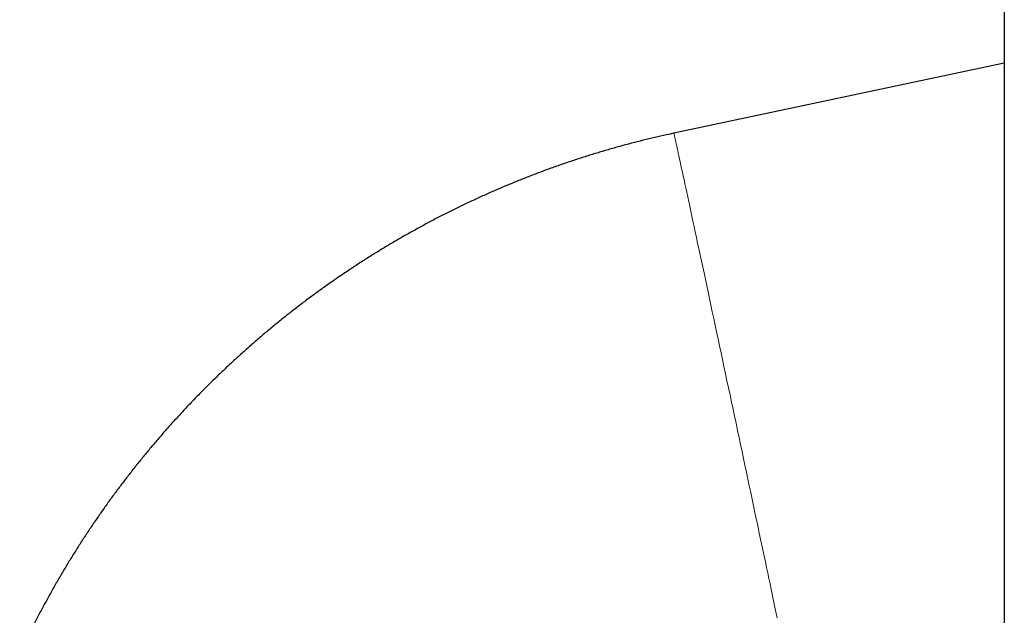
# Model space of a CAD drawing. Header units: millimetres. Extents: x 8 to 1010, y 12 to 2700.
# Tile 51 of 68: x 49 to 123, y 2513 to 2559. Entities that reach past the tile are written whole.
import ezdxf

# ---------------------------------------------------------------- set-up
doc = ezdxf.new("R2010")
doc.units = ezdxf.units.MM

msp = doc.modelspace()

# ---------------------------------------------------------------- linework, layer by layer
at = {"color": 7, "linetype": 'Continuous', "lineweight": 30}
for p, q in [((123.3, 2573.097), (123.3, 1784.837)), ((123.3, 2555.351), (98.257, 2550.028))]:
    msp.add_line(p, q, dxfattribs=at)
at = {"color": 8, "linetype": 'Continuous', "lineweight": 0, "flags": 128}
for points in [[(98.257, 2550.028), (98.259, 2550.025), (98.263, 2550.008), (98.271, 2549.977), (98.281, 2549.932), (98.295, 2549.873), (98.311, 2549.8), (98.33, 2549.713), (98.353, 2549.613), (98.378, 2549.498), (98.406, 2549.37), (98.437, 2549.228), (98.471, 2549.073), (98.508, 2548.904), (98.547, 2548.722), (98.59, 2548.527), (98.635, 2548.318), (98.683, 2548.097), (98.733, 2547.863), (98.786, 2547.617), (98.842, 2547.358), (98.901, 2547.086), (98.962, 2546.803), (99.025, 2546.508), (99.091, 2546.201), (99.159, 2545.883), (99.23, 2545.553), (99.303, 2545.213), (99.379, 2544.861), (99.456, 2544.499), (99.536, 2544.127), (99.618, 2543.745), (99.702, 2543.353), (99.788, 2542.952), (99.876, 2542.541), (99.965, 2542.121), (100.057, 2541.693), (100.15, 2541.256), (100.245, 2540.812), (100.342, 2540.359), (100.44, 2539.899), (100.54, 2539.432), (100.641, 2538.958), (100.744, 2538.478), (100.848, 2537.991), (100.953, 2537.499), (101.059, 2537.001), (101.166, 2536.498), (101.274, 2535.99), (101.383, 2535.478), (101.493, 2534.962), (101.604, 2534.442), (101.716, 2533.918), (101.828, 2533.391), (101.94, 2532.862), (102.053, 2532.331), (102.167, 2531.797), (102.281, 2531.262), (102.395, 2530.726), (102.509, 2530.189), (102.623, 2529.651)], [(102.623, 2529.651), (102.738, 2529.113), (102.852, 2528.576), (102.966, 2528.039), (103.08, 2527.503), (103.193, 2526.969), (103.306, 2526.436), (103.419, 2525.905), (103.531, 2525.377), (103.643, 2524.851), (103.753, 2524.329), (103.863, 2523.81), (103.973, 2523.296), (104.081, 2522.785), (104.188, 2522.279), (104.294, 2521.778), (104.399, 2521.282), (104.503, 2520.792), (104.606, 2520.308), (104.707, 2519.83), (104.806, 2519.359), (104.905, 2518.894), (105.001, 2518.437), (105.096, 2517.988), (105.19, 2517.546), (105.281, 2517.113), (105.371, 2516.688), (105.459, 2516.272), (105.545, 2515.865), (105.629, 2515.467), (105.711, 2515.079), (105.79, 2514.7), (105.868, 2514.332), (105.943, 2513.974), (106.017, 2513.627), (106.087, 2513.291)]]:
    msp.add_lwpolyline(points, dxfattribs=at)
at = {"color": 7, "linetype": 'Continuous', "lineweight": 30}
msp.add_open_spline([(98.257, 2550.028), (98.071, 2549.988), (97.587, 2549.884), (96.808, 2549.706), (95.921, 2549.492), (95.037, 2549.267), (94.156, 2549.03), (93.278, 2548.782), (92.403, 2548.523), (91.531, 2548.252), (90.663, 2547.97), (89.799, 2547.677), (88.939, 2547.374), (88.082, 2547.059), (87.23, 2546.733), (86.382, 2546.396), (85.539, 2546.048), (84.7, 2545.689), (83.865, 2545.32), (83.036, 2544.94), (82.211, 2544.55), (81.391, 2544.148), (80.577, 2543.737), (79.768, 2543.315), (78.965, 2542.882), (78.167, 2542.439), (77.375, 2541.986), (76.589, 2541.523), (75.808, 2541.05), (75.034, 2540.567), (74.267, 2540.074), (73.505, 2539.571), (72.75, 2539.058), (72.002, 2538.536), (71.261, 2538.004), (70.526, 2537.463), (69.799, 2536.912), (69.079, 2536.352), (68.365, 2535.783), (67.66, 2535.204), (66.962, 2534.617), (66.271, 2534.02), (65.588, 2533.415), (64.913, 2532.801), (64.246, 2532.179), (63.587, 2531.548), (62.936, 2530.908), (62.293, 2530.261), (61.659, 2529.605), (61.033, 2528.941), (60.416, 2528.269), (59.807, 2527.589), (59.208, 2526.901), (58.617, 2526.206), (58.035, 2525.503), (57.462, 2524.793), (56.899, 2524.075), (56.344, 2523.35), (55.799, 2522.618), (55.264, 2521.88), (54.738, 2521.134), (54.222, 2520.382), (53.715, 2519.623), (53.218, 2518.857), (52.731, 2518.086), (52.254, 2517.308), (51.787, 2516.524), (51.33, 2515.734), (50.884, 2514.939), (50.447, 2514.137), (50.021, 2513.33), (49.606, 2512.518), (49.2, 2511.701), (48.891, 2511.056), (48.717, 2510.683), (48.671, 2510.587)], degree=3, knots=[0, 0, 0, 0, 0.008713, 0.022606, 0.036499, 0.050392, 0.064285, 0.078178, 0.092071, 0.105964, 0.119857, 0.13375, 0.147643, 0.161536, 0.175429, 0.189322, 0.203215, 0.217108, 0.231001, 0.244894, 0.258787, 0.27268, 0.286573, 0.300466, 0.314359, 0.328252, 0.342145, 0.356038, 0.369931, 0.383824, 0.397717, 0.41161, 0.425503, 0.439396, 0.453289, 0.467182, 0.481075, 0.494968, 0.508861, 0.522753, 0.536646, 0.550539, 0.564432, 0.578325, 0.592218, 0.606111, 0.620004, 0.633897, 0.64779, 0.661683, 0.675576, 0.689469, 0.703362, 0.717255, 0.731148, 0.745041, 0.758934, 0.772827, 0.786719, 0.800612, 0.814505, 0.828398, 0.842291, 0.856184, 0.870077, 0.88397, 0.897863, 0.911756, 0.925649, 0.939542, 0.953435, 0.967327, 0.98122, 0.995113, 1, 1, 1, 1], dxfattribs=at)

doc.saveas('drawing.dxf')
